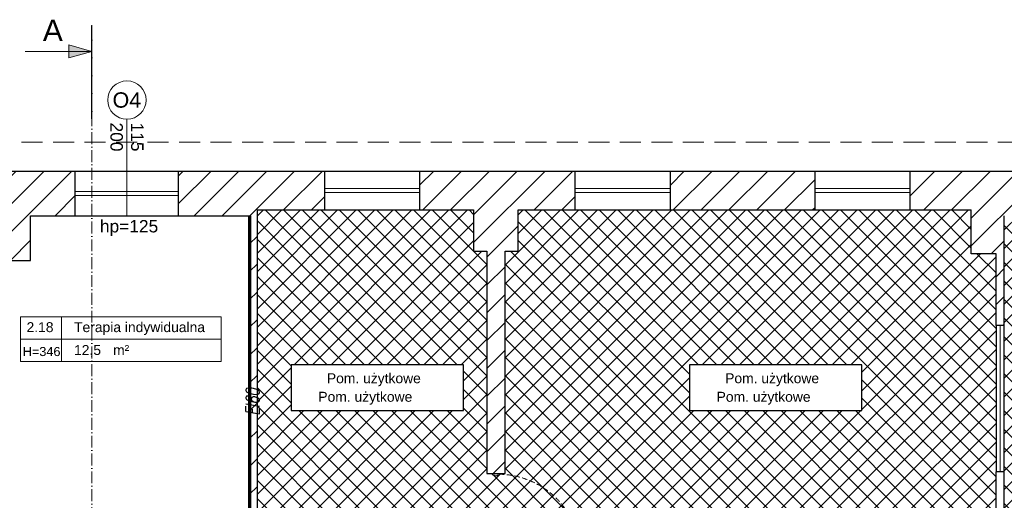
# Model space of a CAD drawing. Header units: millimetres. Extents: x 26866 to 1024070, y -428191 to 408885.
# Tile 58 of 248: x 202689 to 214601, y 294394 to 300214. Entities that reach past the tile are written whole.
import ezdxf
from ezdxf import colors
from ezdxf.entities.mleader import LeaderData, LeaderLine
from ezdxf.math import Vec2, Vec3

# ---------------------------------------------------------------- set-up
doc = ezdxf.new("R2010")
doc.units = ezdxf.units.MM
doc.header["$LTSCALE"] = 2
for name, pattern in [('ACAD_ISO10W100', [18, 12, -3, 0, -3]), ('HIDDEN', [9.525, 6.35, -3.175]), ('HIDDENX2', [19.05, 12.7, -6.35])]:
    doc.linetypes.add(name, pattern=pattern)
for name, color, linetype, lineweight in [('0_OPIS', 7, 'Continuous', 13), ('3DPLAN_A_DRZWI', 173, 'Continuous', 5), ('3DPLAN_A_OKNA', 153, 'Continuous', 5), ('3DPLAN_A_TABELKA POMIESZCZEŃ', 7, 'Continuous', 0), ('3DPLAN_A_WYSOKOŚCI ZMIANA', 144, 'HIDDENX2', 5), ('A_KRESKOWANIE', 9, 'Continuous', 0), ('A_STOL_OPIS', 55, 'Continuous', 5), ('A_TXT', 7, 'Continuous', 0), ('A_ZESTAWIENIE STOLARKI', 3, 'Continuous', 15)]:
    doc.layers.add(name, color=color, linetype=linetype, lineweight=lineweight)
for name, color, linetype in [('3DPLAN_A_KRESKOWANIE 1', 253, 'Continuous'), ('3DPLAN_A_OPIS', 8, 'Continuous'), ('3DPLAN_A_POMIESZCZENIE NUMER', 100, 'Continuous'), ('3DPLAN_K_DZIAŁOWA NISKIE', 134, 'Continuous'), ('3DPLAN_K_NOŚNA', 7, 'Continuous'), ('3DPLAN_K_OBRYS WIDOK', 242, 'Continuous'), ('3DPLAN_W_OPIS', 8, 'Continuous'), ('A_POMIESZCZENIE OPIS', 100, 'Continuous')]:
    doc.layers.add(name, color=color, linetype=linetype)
doc.styles.add('ARIAL', font='arial.ttf')
doc.styles.add('J-ROMANS', font='ROMANS.SHX', dxfattribs={"width": 0.7, "oblique": 10})
doc.styles.get("Standard").update_dxf_attribs({"font": 'arial.ttf'})
doc.styles.add('TABEL1', font='txt')

# ---------------------------------------------------------------- blocks, each defined once
blk = doc.blocks.new('tabelka dla tp')
at = {"layer": '3DPLAN_A_TABELKA POMIESZCZEŃ'}
for p, q in [((49.7, 54), (49.7, 0)), ((0, 27), (243.1, 27))]:
    blk.add_line(p, q, dxfattribs=at)
blk.add_lwpolyline([(0, 54), (243.1, 54), (243.1, 0), (0, 0)], close=True, dxfattribs=at)
at = {"layer": '3DPLAN_A_POMIESZCZENIE NUMER', "color": 7, "style": 'ARIAL'}
blk.add_attdef('NUMER', (2.2, 35.4), '', height=12, dxfattribs=at)
at = {"layer": 'A_POMIESZCZENIE OPIS', "insert": (112.2, 19.8), "char_height": 12, "width": 36.412, "attachment_point": 1, "style": 'ARIAL'}
blk.add_mtext('{\\C7;m²}', dxfattribs=at)
at = {"layer": 'A_POMIESZCZENIE OPIS', "color": 7, "style": 'ARIAL'}
for tag, p in [('NAZWA', (51.7, 35.4)), ('POWIERZCHNIA', (51.1, 7.2))]:
    blk.add_attdef(tag, p, '', height=12, dxfattribs=at)
blk = doc.blocks.new('D 100')
at = {"layer": '3DPLAN_A_DRZWI', "lineweight": 20}
blk.add_line((2.1, 3.7), (50, 88.3), dxfattribs=at)
at = {"layer": '3DPLAN_A_DRZWI'}
for points in [[(0, 3.7), (2.1, 3.7), (2.1, 1.6), (3.1, 1.6), (3.1, -1.6), (2.1, -1.6), (2.1, -3.7), (0, -3.7), (0, 3.7)], [(100, 3.7), (97.9, 3.7), (97.9, 1.6), (96.9, 1.6), (96.9, -1.6), (97.9, -1.6), (97.9, -3.7), (100, -3.7), (100, 3.7)]]:
    blk.add_lwpolyline(points, dxfattribs=at)
at = {"layer": '3DPLAN_A_DRZWI', "linetype": 'HIDDEN', "ltscale": 0.5}
blk.add_arc((-0.5, 2.6), 99.5, 0.6326, 59.4855, dxfattribs=at)
blk = doc.blocks.new('II pietrooo')
at = {"layer": '3DPLAN_A_KRESKOWANIE 1'}
h = blk.add_hatch(dxfattribs=at)
h.set_pattern_fill('ANSI31', color=256, scale=7.5, style=0)
h.set_pattern_definition([(45, (25713.503, -37486.946), (-16.83798, 16.83798), [])])
h.paths.add_polyline_path([(28996.1, -35640), (29220.1, -35640), (29220.1, -35744), (29268.1, -35744), (29268.1, -35638), (29280.1, -35638), (29280.1, -35618), (28996.1, -35618)])
h.paths.add_polyline_path([(28878.1, -35618), (28627.1, -35618), (28627.1, -35638.7), (28681.5, -35638.7), (28681.5, -35640), (28878.1, -35640)])
h.paths.add_polyline_path([(28627.1, -35774.7), (28669.1, -35774.7), (28669.1, -35692.7), (28627.1, -35692.7)])
h.paths.add_polyline_path([(28558.7, -36657), (28739.1, -36657), (28739.1, -36571), (28671.1, -36571), (28671.1, -36518), (28657.1, -36518), (28657.1, -36236), (28700.1, -36236), (28700.1, -36016), (28669.1, -36016), (28669.1, -35828.7), (28627.1, -35828.7), (28627.1, -35865), (28626.1, -35886), (28626.1, -36572), (28558.7, -36572)])
h.paths.add_polyline_path([(29268.1, -35964), (29268.1, -35847), (29220.1, -35847), (29220.1, -35964)])
h.paths.add_polyline_path([(29503.5, -35638), (29503.5, -35618), (29460.1, -35618), (29460.1, -35600), (29450.1, -35600), (29450.1, -35618), (29383.1, -35618), (29383.1, -35638)])
h.paths.add_polyline_path([(28853.1, -36657), (29038.1, -36657), (29038.1, -36571), (28853.1, -36571)])
h.paths.add_polyline_path([(29151.1, -36657), (29338.1, -36657), (29338.1, -36571), (29270.1, -36571), (29270.1, -36518), (29220.1, -36518), (29220.1, -36571), (29151.1, -36571)])
h.paths.add_polyline_path([(29634.1, -36571), (29451.1, -36571), (29451.1, -36657), (29634.1, -36657)])
h.paths.add_polyline_path([(29935.1, -36571), (29869.1, -36571), (29869.1, -36518), (29822.1, -36518), (29822.1, -36571), (29747.1, -36571), (29747.1, -36657), (29935.1, -36657)])
h.paths.add_polyline_path([(30049.1, -36657), (30229.1, -36657), (30229.1, -36572), (30152.1, -36572), (30152.1, -35868), (30205.1, -35868), (30205.1, -35846), (30137.1, -35846), (30137.1, -36571), (30049.1, -36571)])
h.paths.add_polyline_path([(30416.1, -35967), (30444.1, -35967), (30444.1, -36519), (30416.1, -36519), (30416.1, -36572), (30344.1, -36572), (30344.1, -36657), (30525.1, -36657), (30525.1, -36569), (30491.1, -36569), (30491.1, -35961), (30561.1, -35961), (30561.1, -35942), (30464.1, -35942), (30464.1, -35846), (30308.1, -35846), (30308.1, -35868), (30416.1, -35868)])
h.paths.add_polyline_path([(30640.1, -36657), (30826.1, -36657), (30826.1, -36569), (30640.1, -36569)])
h.paths.add_polyline_path([(31069.1, -36128), (31069.1, -36517), (31041.1, -36517), (31041.1, -36569), (30941.1, -36569), (30941.1, -36657), (31677.5, -36657), (31677.5, -36350), (31638.1, -36350), (31638.1, -36497), (31585.1, -36497), (31585.1, -36562), (31092.1, -36562), (31092.1, -36128)])
h.paths.add_polyline_path([(31069.1, -35961), (30716.1, -35961), (30716.1, -35813), (30718.6, -35813), (30728.1, -35813), (30728.1, -35942), (31012.1, -35942), (31012.1, -35891), (31024.1, -35891), (31024.1, -35870), (31046.1, -35870), (31046.1, -35891), (31058.1, -35891), (31058.1, -35942), (31562.1, -35942), (31562.1, -35677), (31610.1, -35677), (31610.1, -35281), (31677.5, -35281), (31677.5, -36124), (31638.1, -36124), (31638.1, -35961), (31092.1, -35961), (31092.1, -36025), (31069.1, -36025)])
h.paths.add_polyline_path([(30708.3, -35857.5), (30708.3, -35812.4), (30740.7, -35812.4), (30740.7, -35857.5)], flags=9)
h.paths.add_polyline_path([(31062.1, -35694), (31062.1, -35618), (31015.1, -35618), (31015.1, -35694)])
h.paths.add_polyline_path([(31677.5, -35151), (31677.5, -34962), (30941.1, -34962), (30941.1, -35016), (31013.1, -35016), (31013.1, -35069), (31062.1, -35069), (31062.1, -35011), (31562.1, -35011), (31562.1, -35142), (31610.1, -35142), (31610.1, -35151)])
h.paths.add_polyline_path([(30826.1, -34962), (30640.1, -34962), (30640.1, -35016), (30826.1, -35016)])
h.paths.add_polyline_path([(30346.1, -35009), (30420.1, -35009), (30420.1, -35062), (30450.1, -35062), (30450.1, -35149), (30460.1, -35149), (30460.1, -35016), (30525.1, -35016), (30525.1, -34962), (30346.1, -34962)])
h.paths.add_polyline_path([(30231.1, -34962), (30056.1, -34962), (30056.1, -35009), (30231.1, -35009)])
h.paths.add_polyline_path([(29856.1, -35328), (29856.1, -35059), (29872.1, -35059), (29872.1, -35009), (29941.1, -35009), (29941.1, -34962), (29753.1, -34962), (29753.1, -35009), (29818.1, -35009), (29818.1, -35059), (29834.1, -35059), (29834.1, -35328)])
h.paths.add_polyline_path([(29460.1, -35480), (29460.1, -35466), (30247.1, -35466), (30247.1, -35441), (29856.1, -35441), (29856.1, -35428), (29834.1, -35428), (29834.1, -35441), (29556.1, -35441), (29556.1, -35009), (29638.1, -35009), (29638.1, -34962), (29461.1, -34962), (29461.1, -35016), (29547.1, -35016), (29547.1, -35448), (29368.1, -35448), (29368.1, -35466), (29450.1, -35466), (29450.1, -35480), (29452.1, -35480)])
h.paths.add_polyline_path([(29336.1, -34962), (29156.5, -34962), (29156.5, -35014), (29226.5, -35014), (29226.5, -35404), (29175.5, -35404), (29175.5, -35444), (28929.5, -35444), (28929.5, -35466), (29265.1, -35466), (29265.1, -35448), (29253.1, -35448), (29253.1, -35070), (29282.1, -35070), (29282.1, -35016), (29336.1, -35016)])
h.paths.add_polyline_path([(28860.5, -35014), (29041.5, -35014), (29041.5, -34962), (28860.5, -34962)])
h.paths.add_polyline_path([(28697.5, -35187), (28697.5, -35084), (28674.5, -35084), (28674.5, -35014), (28745.5, -35014), (28745.5, -34962), (28602.1, -34962), (28602.1, -35015), (28627.1, -35015), (28627.1, -35067), (28642.1, -35067), (28642.1, -35072), (28642.1, -35146.3), (28685.7, -35146.3), (28685.7, -35187)])
h.paths.add_polyline_path([(28642.1, -35353), (28635.1, -35353), (28635.1, -35438), (28643.1, -35438), (28643.1, -35466), (28829.5, -35466), (28829.5, -35444), (28674.5, -35444), (28674.5, -35200.3), (28642.1, -35200.3)])
h.paths.add_polyline_path([(28492.1, -35015), (28492.1, -34962), (28212, -34962), (28212, -34959), (28205.1, -34959), (28205.1, -35015)])
h.paths.add_polyline_path([(28062.1, -35183), (28062.1, -35072), (28072.1, -35072), (28072.1, -35015), (28081.1, -35015), (28081.1, -34918), (28086.1, -34918), (28086.1, -34914), (28069, -34914), (28069, -34944), (28074, -34944), (28074, -34959), (28062.5, -34959), (28062.5, -34962), (28026.6, -34962), (28026.6, -35180), (28027.1, -35180), (28027.1, -35183)])
h.paths.add_polyline_path([(27906.1, -35022), (27982.1, -35022), (27982.1, -35089), (27944.1, -35089), (27944.1, -35180), (28026.6, -35180), (28026.6, -34962), (27906.1, -34962)])
h.paths.add_polyline_path([(27791.1, -34962), (27617.1, -34962), (27617.1, -35022), (27791.1, -35022)])
h.paths.add_polyline_path([(27460.1, -35083), (27426.1, -35083), (27426.1, -35022), (27502.1, -35022), (27502.1, -34962), (26781.5, -34962), (26781.5, -35100), (26827.1, -35100), (26827.1, -35020), (27377.1, -35020), (27377.1, -35072), (27405.1, -35072), (27405.1, -35233), (27460.1, -35233)])
h.paths.add_polyline_path([(27405.1, -35492), (27426.1, -35492), (27426.1, -35323), (27405.1, -35323), (27405.1, -35332), (26827.1, -35332), (26827.1, -35275), (26781.5, -35275), (26781.5, -35409), (26826.1, -35409), (26826.1, -35352), (27405.1, -35352)])
h.paths.add_polyline_path([(26827.1, -36005), (26827.1, -35955), (27379.1, -35955), (27379.1, -35969), (27405.1, -35969), (27405.1, -35998), (27426.1, -35998), (27426.1, -35901), (27346.1, -35901), (27346.1, -35931), (26850.1, -35931), (26850.1, -35891), (26781.5, -35891), (26781.5, -36005)])
h.paths.add_polyline_path([(26993.7, -36573), (26827.1, -36573), (26827.1, -36503), (26881.1, -36503), (26881.1, -36349), (26827.1, -36349), (26827.1, -36275), (26781.5, -36275), (26781.5, -36657), (26993.7, -36657)])
h.paths.add_polyline_path([(27462.6, -36581), (27431.1, -36581), (27431.1, -36173), (27468.1, -36173), (27468.1, -36134), (27477.1, -36134), (27477.1, -36113), (27426.1, -36113), (27426.1, -36088), (27405.1, -36088), (27405.1, -36522), (27378.1, -36522), (27378.1, -36573), (27181.9, -36573), (27181.9, -36657), (27462.6, -36657)])
h.paths.add_polyline_path([(27415.6, -36075.1), (27432.1, -36075.1), (27432.1, -36095.1), (27415.6, -36095.1)], flags=9)
h.paths.add_polyline_path([(27804.1, -36578.9), (27739.1, -36578.9), (27739.1, -36043.9), (27716.1, -36043.9), (27716.1, -36113), (27580.1, -36113), (27580.1, -36134), (27717.1, -36134), (27717.1, -36581), (27577.6, -36581), (27577.6, -36657), (27804.1, -36657)])
h.paths.add_polyline_path([(28147.7, -36572), (28077.7, -36572), (28077.7, -36523), (28062.7, -36523), (28062.7, -36237), (28106.7, -36237), (28106.7, -36134), (28062.7, -36134), (28062.7, -36010), (28106.7, -36010), (28106.7, -35886), (28394.1, -35886), (28394.1, -35864), (28063.1, -35864), (28063.1, -35670), (28073.1, -35670), (28073.1, -35621), (28062.1, -35621), (28062.1, -35543), (28082.1, -35543), (28082.1, -35495), (28062.1, -35495), (28062.1, -35394), (28282.1, -35394), (28282.1, -35408), (28286.5, -35408), (28298.1, -35408), (28298.1, -35378), (28379.1, -35378), (28379.1, -35438), (28517.1, -35438), (28517.1, -35353), (28062.1, -35353), (28062.1, -35333), (28027.1, -35333), (28027.1, -35347), (28026.6, -35347), (28026.6, -36657), (28147.7, -36657)])
h.paths.add_polyline_path([(27990.1, -35853), (27968.1, -35853), (27968.1, -35869), (27697.3, -35869), (27697.3, -35888), (27716.1, -35888), (27716.1, -35906.3), (27737.7, -35906.3), (27737.7, -35953.9), (27739.1, -35953.9), (27739.1, -35885.9), (27985.1, -35885.9), (27985.1, -35971.9), (28001.1, -35971.9), (28001.1, -36038.9), (27936.1, -36038.9), (27936.1, -36242.9), (27999.1, -36242.9), (27999.1, -36501.9), (27972.1, -36501.9), (27972.1, -36578.9), (27919.1, -36578.9), (27919.1, -36657), (28026.6, -36657), (28026.6, -35347), (27730.1, -35347), (27730.1, -35371), (27990.1, -35371), (27990.1, -35559), (27950.1, -35559), (27950.1, -35615), (27920.1, -35615), (27920.1, -35714), (27990.1, -35714)])
h.paths.add_polyline_path([(27618.1, -35845), (27595.1, -35845), (27595.1, -35888), (27697.3, -35888), (27697.3, -35869), (27618.1, -35869)])
h.paths.add_polyline_path([(27618.1, -35668), (27611.1, -35668), (27611.1, -35639.5), (27595.1, -35639.5), (27595.1, -35742), (27618.1, -35742)])
h.paths.add_polyline_path([(27627.1, -35371), (27627.1, -35347), (27595.1, -35347), (27595.1, -35585.5), (27611.1, -35585.5), (27611.1, -35371)])
h.paths.add_polyline_path([(27611.1, -35585.5), (27595.1, -35585.5), (27595.1, -35612.5), (27611.1, -35612.5)])
h.paths.add_polyline_path([(27595.1, -35612.5), (27595.1, -35639.5), (27611.1, -35639.5), (27611.1, -35612.5)])
h.paths.add_polyline_path([(28681.5, -35638.7), (28627.1, -35638.7), (28627.1, -35665.7), (28669.1, -35665.7), (28669.1, -35640), (28681.5, -35640)])
h.paths.add_polyline_path([(28627.1, -35665.7), (28627.1, -35692.7), (28669.1, -35692.7), (28669.1, -35665.7)])
h.paths.add_polyline_path([(28669.1, -35774.7), (28627.1, -35774.7), (28627.1, -35801.7), (28669.1, -35801.7)])
h.paths.add_polyline_path([(28500.5, -35778.1), (28635.7, -35778.1), (28635.7, -35799.6), (28500.5, -35799.6)], flags=9)
h.paths.add_polyline_path([(28627.1, -35801.7), (28627.1, -35828.7), (28669.1, -35828.7), (28669.1, -35801.7)])
h.paths.add_polyline_path([(30458.6, -36145), (30476.6, -36145), (30476.6, -36165), (30458.6, -36165)], flags=24)
h.paths.add_polyline_path([(31264.9, -35935.3), (31310, -35935.3), (31310, -35967.7), (31264.9, -35967.7)], flags=24)
h.paths.add_polyline_path([(30822, -35935.3), (30867.1, -35935.3), (30867.1, -35967.7), (30822, -35967.7)], flags=24)
h.paths.add_polyline_path([(29703.8, -35437.8), (29748.9, -35437.8), (29748.9, -35470.2), (29703.8, -35470.2)], flags=24)
h.paths.add_polyline_path([(30025.6, -35437.8), (30070.7, -35437.8), (30070.7, -35470.2), (30025.6, -35470.2)], flags=24)
h.paths.add_polyline_path([(29534.6, -35263.9), (29534.6, -35218.8), (29567, -35218.8), (29567, -35263.9)], flags=24)
h.paths.add_polyline_path([(27335.8, -35645.7), (27389.6, -35645.7), (27389.6, -35678.1), (27335.8, -35678.1)], flags=24)
at = {"layer": 'A_KRESKOWANIE', "transparency": 33554687}
h = blk.add_hatch(dxfattribs=at)
h.set_pattern_fill('ANSI37', color=256, scale=5)
h.paths.add_polyline_path([(29556.1, -35009), (29556.1, -35441), (29834.1, -35441), (29834.1, -35428), (29842.5, -35428), (29848.8, -35425.9), (29933.4, -35378, 0.262592), (29848.8, -35329.1), (29841.5, -35330.1), (29841.5, -35328), (29834.1, -35328), (29834.1, -35059), (29818.1, -35059), (29818.1, -35009), (29753.1, -35009), (29638.1, -35009)])
h.paths.add_polyline_path([(29805.8, -35251.8), (29597.3, -35251.8), (29597.3, -35196.5), (29805.8, -35196.5)], flags=16)
h.paths.add_polyline_path([(29637.8, -35225.3), (29748.8, -35225.3), (29748.8, -35203.6), (29637.8, -35203.6)], flags=8)
h.paths.add_polyline_path([(29627.6, -35247.5), (29780.3, -35247.5), (29780.3, -35226), (29627.6, -35226)], flags=8)
h.paths.add_polyline_path([(29848.8, -35329.1, -0.262592), (29933.4, -35378), (29856.1, -35421.8), (29856.1, -35428), (29856.1, -35441), (30247.1, -35441), (30248.6, -35441.2, -0.241539), (30292.1, -35373.7), (30330.1, -35441), (30337.1, -35441), (30450.1, -35441), (30450.1, -35326), (30450.1, -35149), (30450.1, -35062), (30420.1, -35062), (30420.1, -35009), (30346.1, -35009), (30231.1, -35009), (30056.1, -35009), (29941.1, -35009), (29872.1, -35009), (29872.1, -35059), (29856.1, -35059), (29856.1, -35328)])
h.paths.add_polyline_path([(30287.7, -35251.8), (30079.1, -35251.8), (30079.1, -35196.5), (30287.7, -35196.5)], flags=16)
h.paths.add_polyline_path([(30109.4, -35247.5), (30262.2, -35247.5), (30262.2, -35226), (30109.4, -35226)], flags=8)
h.paths.add_polyline_path([(30119.6, -35225.3), (30230.6, -35225.3), (30230.6, -35203.6), (30119.6, -35203.6)], flags=8)
h.paths.add_polyline_path([(31610.1, -35151), (31610.1, -35142), (31562.1, -35142), (31562.1, -35011), (31062.1, -35011), (31062.1, -35069), (31013.1, -35069), (31013.1, -35016), (30941.1, -35016), (30826.1, -35016), (30640.1, -35016), (30525.1, -35016), (30460.1, -35016), (30460.1, -35149), (30460.1, -35326), (30460.1, -35471), (30460.1, -35591), (30460.1, -35664), (30728.1, -35664), (31015.1, -35664), (31015.1, -35618), (31062.1, -35618), (31062.1, -35694), (31046.1, -35694), (31046.1, -35870), (31046.1, -35891), (31058.1, -35891), (31058.1, -35942), (31562.1, -35942), (31562.1, -35677), (31610.1, -35677), (31610.1, -35281), (31611, -35277, -0.214663), (31526.4, -35216), (31610.1, -35168.8)])
h.paths.add_polyline_path([(31153, -35414.8), (30944.5, -35414.8), (30944.5, -35359.5), (31153, -35359.5)], flags=16)
h.paths.add_polyline_path([(30974.8, -35410.5), (31127.5, -35410.5), (31127.5, -35389), (30974.8, -35389)], flags=8)
h.paths.add_polyline_path([(30985, -35388.3), (31096, -35388.3), (31096, -35366.6), (30985, -35366.6)], flags=8)
h.paths.add_polyline_path([(31015.1, -35664), (30728.1, -35664), (30728.1, -35693), (30728.1, -35813), (30728.1, -35942), (31012.1, -35942), (31012.1, -35891), (31024.1, -35891), (31024.1, -35870), (31046.1, -35870), (31046.1, -35694), (31015.1, -35694)])
h.paths.add_polyline_path([(30247.1, -35441), (30337.1, -35441), (30330.1, -35441), (30292.1, -35373.7, 0.241539), (30248.6, -35441.2)])
at = {"layer": 'A_TXT', "ltscale": 0.2}
h = blk.add_hatch(color=256, dxfattribs=at)
h.paths.add_polyline_path([(29328.4, -34817.1), (29356, -34817.1), (29328.4, -34809.1)])
h.paths.add_polyline_path([(29328.4, -34825), (29356, -34817.1), (29328.4, -34817.1)])
at = {"layer": '3DPLAN_A_OKNA'}
for p, q in [((29638.1, -34983), (29753.1, -34983)), ((29941.1, -34983), (30056.1, -34983)), ((30231.1, -34983), (30346.1, -34983)), ((29336.1, -34986.5), (29461.1, -34986.5)), ((29336.1, -34991.5), (29461.1, -34991.5)), ((29638.1, -34988), (29753.1, -34988)), ((29941.1, -34988), (30056.1, -34988)), ((30231.1, -34988), (30346.1, -34988)), ((30455.1, -35326), (30455.1, -35149))]:
    blk.add_line(p, q, dxfattribs=at)
at = {"layer": '3DPLAN_A_OPIS', "color": 1, "lineweight": 30}
for points in [[(29597.3, -35251.8), (29805.8, -35251.8), (29805.8, -35196.5), (29597.3, -35196.5)], [(30079.1, -35251.8), (30287.7, -35251.8), (30287.7, -35196.5), (30079.1, -35196.5)]]:
    blk.add_lwpolyline(points, close=True, dxfattribs=at)
at = {"layer": '3DPLAN_A_WYSOKOŚCI ZMIANA'}
blk.add_line((28242.5, -34927), (31712.5, -34927), dxfattribs=at)
at = {"layer": '3DPLAN_K_DZIAŁOWA NISKIE'}
for p, q in [((29638.1, -35009), (29753.1, -35009)), ((29941.1, -35009), (30056.1, -35009)), ((30231.1, -35009), (30346.1, -35009)), ((29336.1, -35016), (29461.1, -35016)), ((30450.1, -35149), (30450.1, -35326)), ((30460.1, -35326), (30460.1, -35149))]:
    blk.add_line(p, q, dxfattribs=at)
at = {"layer": '3DPLAN_K_NOŚNA'}
for p, q in [((29156.5, -34962), (29336.1, -34962)), ((29336.1, -35016), (29336.1, -34962)), ((29461.1, -34962), (29638.1, -34962)), ((29461.1, -35016), (29461.1, -34962)), ((29638.1, -35009), (29638.1, -34962)), ((29753.1, -34962), (29941.1, -34962)), ((29753.1, -35009), (29753.1, -34962)), ((29941.1, -35009), (29941.1, -34962)), ((30056.1, -34962), (30231.1, -34962)), ((30056.1, -35009), (30056.1, -34962)), ((30231.1, -35009), (30231.1, -34962)), ((30346.1, -34962), (30525.1, -34962)), ((30346.1, -35009), (30346.1, -34962)), ((29556.1, -35009), (29638.1, -35009)), ((29556.1, -35009), (29556.1, -35441)), ((29753.1, -35009), (29818.1, -35009)), ((29818.1, -35009), (29818.1, -35059)), ((29872.1, -35059), (29872.1, -35009)), ((29872.1, -35009), (29941.1, -35009)), ((30056.1, -35009), (30231.1, -35009)), ((30346.1, -35009), (30420.1, -35009)), ((30420.1, -35062), (30420.1, -35009)), ((29282.1, -35016), (29336.1, -35016)), ((29282.1, -35070), (29282.1, -35016)), ((29461.1, -35016), (29547.1, -35016)), ((29547.1, -35448), (29547.1, -35016)), ((30460.1, -35149), (30460.1, -35016)), ((29818.1, -35059), (29834.1, -35059)), ((29834.1, -35059), (29834.1, -35328)), ((29856.1, -35059), (29872.1, -35059)), ((29856.1, -35328), (29856.1, -35059)), ((30450.1, -35062), (30420.1, -35062)), ((30450.1, -35149), (30450.1, -35062)), ((29253.1, -35070), (29282.1, -35070)), ((30460.1, -35149), (30450.1, -35149)), ((29834.1, -35328), (29856.1, -35328)), ((30460.1, -35326), (30450.1, -35326)), ((30450.1, -35441), (30450.1, -35326)), ((30460.1, -35471), (30460.1, -35326))]:
    blk.add_line(p, q, dxfattribs=at)
at = {"layer": '3DPLAN_K_OBRYS WIDOK'}
for p, q in [((29336.1, -34962), (29461.1, -34962)), ((29638.1, -34962), (29753.1, -34962)), ((29941.1, -34962), (30056.1, -34962)), ((30231.1, -34962), (30346.1, -34962))]:
    blk.add_line(p, q, dxfattribs=at)
at = {"layer": 'A_STOL_OPIS'}
blk.add_line((29398.6, -34899.2), (29398.6, -35016), dxfattribs=at)
at = {"layer": 'A_TXT', "linetype": 'ACAD_ISO10W100', "ltscale": 0.6}
blk.add_line((29356, -34785.3), (29356, -35861.9), dxfattribs=at)
at = {"layer": 'A_TXT', "ltscale": 0.2}
for p, q in [((29356, -34817.1), (29275.7, -34817.1)), ((29328.4, -34809.1), (29328.4, -34817.1)), ((29356, -34817.1), (29328.4, -34809.1)), ((29356, -34817.1), (29328.4, -34825)), ((29328.4, -34825), (29328.4, -34817.1))]:
    blk.add_line(p, q, dxfattribs=at)
at = {"layer": 'A_TXT', "lineweight": 35, "ltscale": 0.2, "const_width": 2}
blk.add_lwpolyline([(29356, -34785.3), (29356, -34898.9)], dxfattribs=at)
at = {"layer": 'A_TXT', "color": 1, "lineweight": 70}
blk.add_lwpolyline([(29547.1, -35016), (29547.1, -35466), (30446.1, -35466), (30449.5, -35736), (30464.1, -35736), (30464.1, -35685), (30716.1, -35685), (30716.1, -35961), (31638.1, -35961)], dxfattribs=at)
at = {"layer": 'A_ZESTAWIENIE STOLARKI', "ltscale": 0.25}
blk.add_circle((29398.6, -34876), 23.2, dxfattribs=at)
at = {"layer": '3DPLAN_A_DRZWI', "xscale": -1, "rotation": 270}
blk.add_blockref('D 100', (29845.1, -35428), dxfattribs=at)
at = {"layer": '3DPLAN_A_TABELKA POMIESZCZEŃ', "ltscale": 0.5}
ref = blk.add_blockref('tabelka dla tp', (29269.7, -35192.3), dxfattribs=at)
ref.add_attrib('NUMER', '2.18', (29277.2, -35156.9), dxfattribs={"layer": '3DPLAN_A_POMIESZCZENIE NUMER', "color": 0, "height": 12, "style": 'ARIAL'})
ref.add_attrib('NAZWA', 'Terapia indywidualna', (29334.7, -35156.9), dxfattribs={"layer": 'A_POMIESZCZENIE OPIS', "color": 0, "height": 12, "style": 'ARIAL'})
ref.add_attrib('POWIERZCHNIA', '12,5', (29334.7, -35184.6), dxfattribs={"layer": 'A_POMIESZCZENIE OPIS', "color": 0, "height": 12, "style": 'ARIAL'})
at = {"layer": '3DPLAN_A_OPIS', "color": 1, "lineweight": 30, "style": 'ARIAL'}
for tag, p in [('WYŁĄCZONE', (29640.6, -35218.8)), ('WYŁĄCZONE', (30122.4, -35218.8)), ('WYŁĄCZONE', (28887.3, -35245.6)), ('Z_OPRACOWANIA', (29630.2, -35241.2)), ('Z_OPRACOWANIA', (30112.1, -35241.2)), ('Z_OPRACOWANIA', (28877, -35267.3)), ('WYŁĄCZONE', (30987.8, -35381.8)), ('Z_OPRACOWANIA', (30977.5, -35404.2))]:
    blk.add_attdef(tag, p, '', height=12, dxfattribs=at)
at = {"layer": '3DPLAN_A_TABELKA POMIESZCZEŃ', "color": 7, "ltscale": 0.5, "insert": (29272.6, -35174.9), "char_height": 11, "width": 59.207, "attachment_point": 1, "style": 'ARIAL'}
blk.add_mtext('H=346', dxfattribs=at)
at = {"layer": 'A_STOL_OPIS', "ltscale": 0.2, "insert": (29398.6, -34920.7), "char_height": 15, "attachment_point": 5, "rotation": 270, "style": 'TABEL1'}
blk.add_mtext_dynamic_manual_height_columns('\\pxqc;{\\fArial|b0|i0|c238|p34;115\\P200}', width=72.901, gutter_width=100, heights=[0], dxfattribs=at)
at = {"layer": 'A_TXT', "ltscale": 0.2, "insert": (29296.9, -34804.6), "char_height": 26, "width": 72.901, "attachment_point": 7, "style": 'TABEL1'}
blk.add_mtext('{\\fArial|b0|i0|c238|p34;A}', dxfattribs=at)
at = {"layer": 'A_TXT', "color": 1, "lineweight": 30, "insert": (29550.8, -35241.4), "char_height": 16.2, "width": 31.013, "attachment_point": 5, "rotation": 90, "style": 'J-ROMANS'}
blk.add_mtext('EI60', dxfattribs=at)
at = {"layer": 'A_ZESTAWIENIE STOLARKI', "ltscale": 0.2, "style": 'TABEL1'}
for s, insert, char_height, attachment_point in [('{\\fArial|b0|i0|c238|p34;O4}', (29398.6, -34876), 18.59, 5), ('\\pxqc;{\\fArial|b0|i0|c238|p34;hp=125}', (29364.8, -35021.2), 15, 1)]:
    blk.add_mtext_dynamic_manual_height_columns(s, width=72.901, gutter_width=100, heights=[0], dxfattribs=dict(at, insert=insert, char_height=char_height, attachment_point=attachment_point))
at = {"layer": '3DPLAN_W_OPIS'}
ml = blk.add_multileader_mtext('Standard', dxfattribs=at)
ml.set_content(' ')
ml.set_leader_properties(linetype='ByLayer')
ml.build(insert=Vec2(0, 0))
ml.multileader.update_dxf_attribs({"text_right_attachment_type": 6})
ctx = ml.context
ctx.base_point, ctx.plane_origin = Vec3(29469.1, -34962), Vec3(29336.1, -34962)
ctx.right_attachment = 6
notes = []
notes.append((ctx, [(0, (1, 1, 0), (29461.1, -34962), (1, 0), 8, [(0, [(29336.1, -34962)], 0, [])])]))
ctx.mtext.insert, ctx.mtext.flow_direction = Vec3(29471.1, -34960), 5
ml = blk.add_multileader_mtext('Standard', dxfattribs=at)
ml.set_content(' ')
ml.set_leader_properties(linetype='ByLayer')
ml.build(insert=Vec2(0, 0))
ml.multileader.update_dxf_attribs({"text_right_attachment_type": 6})
ctx = ml.context
ctx.base_point, ctx.plane_origin = Vec3(29469.1, -35016), Vec3(29336.1, -35016)
ctx.right_attachment = 6
notes.append((ctx, [(0, (1, 1, 0), (29461.1, -35016), (1, 0), 8, [(0, [(29336.1, -35016)], 0, [])])]))
ctx.mtext.insert, ctx.mtext.flow_direction = Vec3(29471.1, -35014), 5
for ctx, leaders in notes:
    for number, flags, end, landing, length, lines in leaders:
        leader = LeaderData()
        leader.index, (leader.has_last_leader_line, leader.has_dogleg_vector, leader.attachment_direction) = number, flags
        leader.last_leader_point, leader.dogleg_vector, leader.dogleg_length = Vec3(end), Vec3(landing), length
        for number, points, colour, breaks in lines:
            line = LeaderLine()
            line.index, line.vertices, line.color, line.breaks = number, Vec3.list(points), colors.encode_raw_color(colour), breaks
            leader.lines.append(line)
        ctx.leaders.append(leader)

msp = doc.modelspace()

# ---------------------------------------------------------------- block references
at = {"layer": '0_OPIS'}
ref = msp.add_blockref('II pietrooo', (-90000, 648000), dxfattribs=dict(at, xscale=10, yscale=10, zscale=10))
ref.add_attrib('Z_OPRACOWANIA', 'Pom. użytkowe', (206302.4, 295587.9), dxfattribs={"layer": '3DPLAN_A_OPIS', "color": 1, "lineweight": 30, "height": 120, "style": 'ARIAL'})
ref.add_attrib('WYŁĄCZONE', 'Pom. użytkowe', (206405.8, 295812.3), dxfattribs={"layer": '3DPLAN_A_OPIS', "color": 1, "lineweight": 30, "height": 120, "style": 'ARIAL'})
ref.add_attrib('Z_OPRACOWANIA', 'Pom. użytkowe', (211120.8, 295587.9), dxfattribs={"layer": '3DPLAN_A_OPIS', "color": 1, "lineweight": 30, "height": 120, "style": 'ARIAL'})
ref.add_attrib('WYŁĄCZONE', 'Pom. użytkowe', (211224.2, 295812.3), dxfattribs={"layer": '3DPLAN_A_OPIS', "color": 1, "lineweight": 30, "height": 120, "style": 'ARIAL'})

doc.saveas('drawing.dxf')
